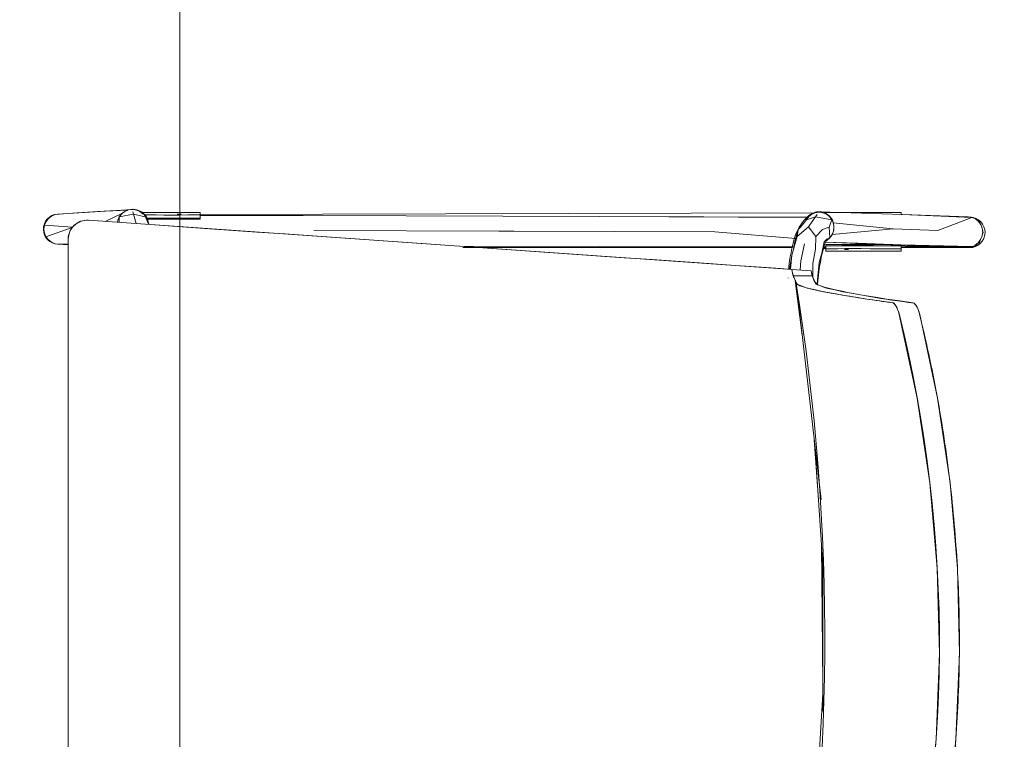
# Model space of a CAD drawing. Header units: millimetres. Extents: x -2932 to 42461, y -10716 to 17298.
# Tile 109 of 168: x 27297 to 27828, y 5032 to 5420. Entities that reach past the tile are written whole.
import ezdxf

# ---------------------------------------------------------------- set-up
doc = ezdxf.new("R2010")
doc.units = ezdxf.units.MM
doc.header["$MEASUREMENT"] = 0
doc.layers.add('Chair-1_Pen_No__62', color=7, linetype='Continuous', lineweight=20, true_color=0xaaaaaa)
doc.layers.add('SA_LAGI_Pen_No__102', color=7, linetype='Continuous', lineweight=13, true_color=0xcccccc)
doc.layers.add('I-FURN.IFC Model_Pen_No__2', color=8, linetype='Continuous', lineweight=15)

msp = doc.modelspace()

# ---------------------------------------------------------------- hatches: boundary and pattern name
at = {"layer": 'SA_LAGI_Pen_No__102', "linetype": 'Continuous', "lineweight": 13, "true_color": 0xcccccc}
h = msp.add_hatch(dxfattribs=at)
h.set_pattern_fill('Grid_60x60_0001', color=254, style=0, pattern_type=2)
h.set_pattern_definition([(180, (26182.7, 4248.7), (0, 600), []), (270, (26182.7, 4248.7), (600, 0), [])])
h.paths.add_polyline_path([(22070, 6010), (22070, 4476), (22670, 4478.5), (22670, 4360), (19588, 4360), (19575.5, 4360), (19575.5, 3460), (28330.46, 3460), (28330.46, 6010)])

# ---------------------------------------------------------------- linework, layer by layer
at = {"layer": 'Chair-1_Pen_No__62', "color": 253, "linetype": 'Continuous', "lineweight": 20, "true_color": 0xaaaaaa}
for p, q in [((27317.17, 5315.16), (27357.47, 5317.56)), ((27362.69, 5316.09), (27394.07, 5316.09)), ((27394.07, 5312.38), (27365.74, 5312.38)), ((27394.07, 5316.09), (27394.07, 5314.9)), ((27394.07, 5314.9), (27725.28, 5315.91)), ((27394.07, 5314.6), (27394.07, 5312.38)), ((27730.66, 5315.93), (27772.28, 5316.06)), ((27772.28, 5316.06), (27772.28, 5314.9)), ((27772.28, 5314.9), (27809.62, 5313.55)), ((27723.84, 5284.57), (27333.9, 5311.84)), ((27322.94, 5298.65), (27317.4, 5298.84)), ((27322.94, 5301.62), (27322.94, 5298.65)), ((27322.94, 4856.9), (27322.94, 5298.65)), ((27713.6, 5297.2), (27535.8, 5297.2)), ((27731.63, 5296.5), (27730.38, 5296.5)), ((27731.59, 5300.09), (27797.64, 5297.34)), ((27731.63, 5295.08), (27731.63, 5296.5)), ((27731.64, 5298.79), (27808.67, 5297.09)), ((27731.64, 5296.46), (27731.64, 5298.79)), ((27772.28, 5297.04), (27772.28, 5295.08)), ((27809.32, 5297.04), (27772.28, 5297.04)), ((27772.28, 5295.08), (27731.63, 5295.08))]:
    msp.add_line(p, q, dxfattribs=at)
for centre, radius, start, end in [((27357.83, 5309.24), 8.52, 2.2353, 169.7647), ((27357.96, 5309.3), 8.27, 55.1284, 93.4024), ((27317.69, 5307.01), 8.17, 93.654, 268), ((27741.57, 5293.67), 28.18, 135.1823, 172.8177), ((27728.78, 5306.37), 10.16, 110.1605, 135.1823), ((27727.99, 5309.13), 7.3, 68.5522, 111.7984), ((27727.58, 5308.08), 8.49, 330.9146, 81.0854), ((27809.32, 5305.3), 8.26, 270, 87.9259), ((27333.18, 5301.62), 10.24, 86, 180), ((27728.28, 5307.69), 7.68, 299.0854, 330.9146), ((27768.73, 5282.17), 57.13, 164.7475, 176.7361), ((27831.73, 5269.83), 104.79, 165.2596, 176.0418), ((27748.29, 5292.5), 18.35, 152.4942, 167.423), ((27712.99, 5281.2), 1.72, 192.1821, 199.1987), ((27726.49, 5286.25), 13.12, 184.1579, 202.0352), ((27735.16, 5285.11), 11.33, 182.7567, 225.2703), ((26534.63, 5086.08), 1196.49, 349.94365, 9.26511), ((27756.66, 5351.11), 79.69, 248.2975, 251.7018), ((27837.77, 5742.88), 479.33, 257.2071, 262.9936), ((27771.61, 5259.73), 10.68, 13.954, 43.883)]:
    msp.add_arc(centre, radius, start, end, dxfattribs=at)
for centre, major_axis, ratio, start_param, end_param in [((27769.35, 5260.36), (-1.79, 6.98), 0.284425, 4.795402, 6.157509), ((27053.68, 5082.78), (-5.15, -740.94), 0.997767, 1.322021, 1.82126)]:
    msp.add_ellipse(centre, major_axis=major_axis, ratio=ratio, start_param=start_param, end_param=end_param, dxfattribs=at)
for points, knots in [([(27714.32, 5281.33), (27714.47, 5280.99), (27714.62, 5280.66), (27714.77, 5280.32), (27714.85, 5280.15), (27714.92, 5279.98), (27715, 5279.81), (27715.08, 5279.65), (27715.17, 5279.48), (27715.23, 5279.31), (27715.29, 5279.14), (27715.33, 5278.97), (27715.36, 5278.8), (27715.38, 5278.63), (27715.39, 5278.46), (27715.42, 5278.29), (27715.45, 5278.12), (27715.5, 5277.94), (27715.62, 5277.77), (27715.73, 5277.6), (27715.91, 5277.43), (27716.17, 5277.26), (27716.43, 5277.09), (27716.76, 5276.93), (27717.14, 5276.76), (27717.52, 5276.59), (27717.95, 5276.42), (27718.42, 5276.25), (27719.35, 5275.91), (27720.44, 5275.57), (27721.64, 5275.24), (27722.25, 5275.07), (27722.88, 5274.91), (27723.55, 5274.75), (27724.22, 5274.58), (27724.93, 5274.42), (27725.67, 5274.26), (27726.41, 5274.09), (27727.18, 5273.93), (27727.97, 5273.77), (27728.76, 5273.6), (27729.58, 5273.44), (27730.42, 5273.28), (27731.26, 5273.11), (27732.13, 5272.94), (27733.03, 5272.78), (27733.94, 5272.61), (27734.88, 5272.45), (27735.83, 5272.28), (27737.74, 5271.95), (27739.71, 5271.61), (27741.67, 5271.28), (27743.62, 5270.95), (27745.55, 5270.62), (27747.56, 5270.28), (27749.56, 5269.95), (27751.63, 5269.62), (27753.8, 5269.29), (27755.96, 5268.97), (27758.23, 5268.64), (27760.57, 5268.31), (27762.91, 5267.99), (27765.32, 5267.66), (27767.82, 5267.34)], [0, 0, 0, 0, 1, 1, 1, 2, 2, 2, 3, 3, 3, 4, 4, 4, 5, 5, 5, 6, 6, 6, 7, 7, 7, 8, 8, 8, 9, 9, 9, 10, 10, 10, 11, 11, 11, 12, 12, 12, 13, 13, 13, 14, 14, 14, 15, 15, 15, 16, 16, 16, 17, 17, 17, 18, 18, 18, 19, 19, 19, 20, 20, 20, 21, 21, 21, 21]), ([(27781.97, 5262.3), (27785.71, 5247.19), (27788.98, 5232.02), (27791.75, 5216.8), (27794.53, 5201.58), (27796.83, 5186.31), (27798.64, 5170.95), (27800.45, 5155.59), (27801.79, 5140.15), (27802.64, 5124.67), (27803.06, 5116.93), (27803.36, 5109.17), (27803.55, 5101.43), (27803.73, 5093.69), (27803.79, 5085.96), (27803.73, 5078.23), (27803.66, 5070.49), (27803.48, 5062.76), (27803.17, 5055.02), (27802.86, 5047.29), (27802.44, 5039.54), (27801.89, 5031.81), (27800.79, 5016.34), (27799.2, 5000.92), (27797.14, 4985.59), (27795.08, 4970.27), (27792.54, 4955.04), (27789.51, 4939.86), (27786.49, 4924.69), (27782.98, 4909.57), (27779, 4894.53)], [0, 0, 0, 0, 1, 1, 1, 2, 2, 2, 3, 3, 3, 4, 4, 4, 5, 5, 5, 6, 6, 6, 7, 7, 7, 8, 8, 8, 9, 9, 9, 10, 10, 10, 10])]:
    msp.add_open_spline(points, degree=3, knots=knots, dxfattribs=at)
at = {"layer": 'I-FURN.IFC Model_Pen_No__2', "color": 8, "linetype": 'Continuous', "lineweight": 15}
for p, q in [((27355.42, 5317.45), (27357.52, 5317.73)), ((27355.42, 5317.45), (27357.52, 5317.73)), ((27357.52, 5317.73), (27359.63, 5317.45)), ((27357.52, 5317.73), (27359.63, 5317.45)), ((27310.97, 5311.14), (27312.27, 5312.82)), ((27310.97, 5311.14), (27312.27, 5312.82)), ((27312.27, 5312.82), (27313.95, 5314.11)), ((27312.27, 5312.82), (27313.95, 5314.11)), ((27313.95, 5314.11), (27315.91, 5314.92)), ((27313.95, 5314.11), (27315.91, 5314.92)), ((27315.91, 5314.92), (27318.01, 5315.19)), ((27315.91, 5314.92), (27318.01, 5315.19)), ((27318.01, 5315.19), (27327.82, 5315.78)), ((27318.01, 5315.19), (27327.82, 5315.78)), ((27339, 5316.47), (27327.82, 5315.78)), ((27339, 5316.47), (27327.82, 5315.78)), ((27339, 5316.47), (27355.53, 5317.46)), ((27339, 5316.47), (27355.53, 5317.46)), ((27355.05, 5317.3), (27339, 5316.47)), ((27355.05, 5317.3), (27339, 5316.47)), ((27342.87, 5311.21), (27352.22, 5315.7)), ((27342.87, 5311.21), (27352.22, 5315.7)), ((27349.63, 5311.69), (27350.45, 5313.65)), ((27349.63, 5311.69), (27350.45, 5313.65)), ((27350.43, 5310.68), (27350.45, 5313.65)), ((27350.43, 5310.68), (27350.45, 5313.65)), ((27350.45, 5313.65), (27351.76, 5315.34)), ((27350.45, 5313.65), (27351.76, 5315.34)), ((27350.45, 5313.65), (27358.19, 5315.17)), ((27350.45, 5313.65), (27358.19, 5315.17)), ((27351.76, 5315.34), (27353.45, 5316.63)), ((27351.76, 5315.34), (27353.45, 5316.63)), ((27353.45, 5316.63), (27355.42, 5317.45)), ((27353.45, 5316.63), (27355.42, 5317.45)), ((27358.19, 5315.17), (27357.86, 5316.45)), ((27358.19, 5315.17), (27357.86, 5316.45)), ((27358.86, 5312.62), (27358.19, 5315.17)), ((27364.48, 5313.67), (27358.19, 5315.17)), ((27358.86, 5312.62), (27358.19, 5315.17)), ((27364.48, 5313.67), (27358.19, 5315.17)), ((27359.53, 5310.04), (27358.86, 5312.62)), ((27359.53, 5310.04), (27358.86, 5312.62)), ((27359.63, 5317.45), (27361.58, 5316.63)), ((27359.63, 5317.45), (27361.58, 5316.63)), ((27360.13, 5317.33), (27359.82, 5317.37)), ((27360.13, 5317.33), (27359.82, 5317.37)), ((27362.08, 5316.5), (27360.13, 5317.33)), ((27362.08, 5316.5), (27360.13, 5317.33)), ((27361.58, 5316.63), (27363.26, 5315.34)), ((27361.58, 5316.63), (27363.26, 5315.34)), ((27363.75, 5315.2), (27362.08, 5316.5)), ((27363.75, 5315.2), (27362.08, 5316.5)), ((27362.72, 5316), (27365.76, 5316)), ((27362.72, 5316), (27365.76, 5316)), ((27363.26, 5315.34), (27363.4, 5315.16)), ((27363.26, 5315.34), (27363.4, 5315.16)), ((27365.04, 5313.5), (27363.75, 5315.2)), ((27365.04, 5313.5), (27363.75, 5315.2)), ((27364.12, 5314.71), (27364.22, 5314.71)), ((27364.12, 5314.71), (27364.22, 5314.71)), ((27370.3, 5314.72), (27364.22, 5314.71)), ((27370.3, 5314.72), (27364.22, 5314.71)), ((27364.56, 5313.62), (27366.25, 5309.66)), ((27364.56, 5313.62), (27366.25, 5309.66)), ((27365.84, 5311.53), (27365.04, 5313.5)), ((27365.84, 5311.53), (27365.04, 5313.5)), ((27365.23, 5313.02), (27368.67, 5313.02)), ((27365.23, 5313.02), (27368.67, 5313.02)), ((27365.49, 5312.38), (27371.21, 5312.4)), ((27365.49, 5312.38), (27371.21, 5312.4)), ((27365.76, 5316), (27394.07, 5316)), ((27365.76, 5316), (27394.07, 5316)), ((27368.67, 5313.02), (27373.75, 5313.02)), ((27368.67, 5313.02), (27373.75, 5313.02)), ((27370.3, 5314.72), (27374.6, 5314.66)), ((27370.3, 5314.72), (27374.6, 5314.66)), ((27371.21, 5312.4), (27377.43, 5312.43)), ((27371.21, 5312.4), (27377.43, 5312.43)), ((27373.75, 5313.02), (27378.83, 5313.02)), ((27373.75, 5313.02), (27378.83, 5313.02)), ((27374.6, 5314.66), (27378.87, 5314.65)), ((27374.6, 5314.66), (27378.87, 5314.65)), ((27374.93, 5312.42), (27377.43, 5312.42)), ((27374.93, 5312.42), (27377.43, 5312.42)), ((27387.14, 5312.43), (27377.43, 5312.43)), ((27387.14, 5312.43), (27377.43, 5312.43)), ((27378.83, 5313.02), (27383.91, 5313.02)), ((27378.83, 5313.02), (27383.91, 5313.02)), ((27383.32, 5314.66), (27378.87, 5314.65)), ((27383.32, 5314.66), (27378.87, 5314.65)), ((27381.74, 5315.05), (27383.91, 5315.05)), ((27381.74, 5315.05), (27383.91, 5315.05)), ((27383.32, 5314.66), (27387.56, 5314.69)), ((27383.32, 5314.66), (27387.56, 5314.69)), ((27383.91, 5313.02), (27390.37, 5313.02)), ((27383.91, 5313.02), (27390.37, 5313.02)), ((27394.07, 5312.39), (27387.14, 5312.43)), ((27394.07, 5312.39), (27387.14, 5312.43)), ((27387.14, 5312.42), (27388.9, 5312.42)), ((27387.14, 5312.42), (27388.9, 5312.42)), ((27394.07, 5314.69), (27387.56, 5314.69)), ((27394.07, 5314.69), (27387.56, 5314.69)), ((27390.37, 5313.02), (27394.07, 5313.02)), ((27390.37, 5313.02), (27394.07, 5313.02)), ((27394.07, 5315.94), (27394.07, 5316)), ((27394.07, 5315.94), (27394.07, 5316)), ((27394.07, 5315.05), (27394.07, 5315.94)), ((27394.07, 5315.05), (27394.07, 5315.94)), ((27394.07, 5314.69), (27394.07, 5315.05)), ((27394.07, 5314.69), (27394.07, 5315.05)), ((27394.07, 5314.16), (27394.07, 5314.69)), ((27394.07, 5314.16), (27394.07, 5314.69)), ((27505.33, 5314.25), (27394.07, 5314.61)), ((27505.33, 5314.25), (27394.07, 5314.61)), ((27505.33, 5314.25), (27394.07, 5314.42)), ((27505.33, 5314.25), (27394.07, 5314.42)), ((27394.07, 5313.02), (27394.07, 5314.16)), ((27394.07, 5313.02), (27394.07, 5314.16)), ((27394.07, 5312.39), (27394.07, 5313.02)), ((27394.07, 5312.39), (27394.07, 5313.02)), ((27609.58, 5313.91), (27505.33, 5314.25)), ((27609.58, 5313.91), (27505.33, 5314.25)), ((27722.09, 5313.55), (27609.58, 5313.91)), ((27609.58, 5313.91), (27721.95, 5313.37)), ((27722.09, 5313.55), (27609.58, 5313.91)), ((27609.58, 5313.91), (27721.95, 5313.37)), ((27721.19, 5312.35), (27720.97, 5311.8)), ((27721.19, 5312.35), (27720.97, 5311.8)), ((27722.45, 5314.04), (27721.19, 5312.35)), ((27722.45, 5314.04), (27721.19, 5312.35)), ((27721.22, 5312.11), (27722.45, 5313.8)), ((27721.22, 5312.11), (27722.45, 5313.8)), ((27721.22, 5312.11), (27726.15, 5313.63)), ((27721.22, 5312.11), (27726.15, 5313.63)), ((27724.1, 5315.33), (27722.45, 5314.04)), ((27724.1, 5315.33), (27722.45, 5314.04)), ((27722.45, 5313.8), (27724.07, 5315.1)), ((27722.45, 5313.8), (27724.07, 5315.1)), ((27724.07, 5315.1), (27725.96, 5315.91)), ((27724.07, 5315.1), (27725.96, 5315.91)), ((27726.01, 5316.15), (27724.1, 5315.33)), ((27726.01, 5316.15), (27724.1, 5315.33)), ((27724.3, 5311.08), (27726.15, 5313.63)), ((27724.3, 5311.08), (27726.15, 5313.63)), ((27725.96, 5315.91), (27728.01, 5316.19)), ((27725.96, 5315.91), (27728.01, 5316.19)), ((27728.07, 5316.42), (27726.01, 5316.15)), ((27728.07, 5316.42), (27726.01, 5316.15)), ((27726.15, 5313.63), (27727.08, 5314.91)), ((27726.15, 5313.63), (27727.08, 5314.91)), ((27726.15, 5313.63), (27734.94, 5312.11)), ((27726.15, 5313.63), (27734.94, 5312.11)), ((27728.01, 5316.19), (27730.06, 5315.91)), ((27728.01, 5316.19), (27730.06, 5315.91)), ((27730.12, 5316.14), (27728.07, 5316.42)), ((27728.07, 5316.42), (27751.12, 5315.59)), ((27730.12, 5316.14), (27728.07, 5316.42)), ((27728.07, 5316.42), (27751.12, 5315.59)), ((27730.06, 5315.91), (27731.99, 5315.1)), ((27730.06, 5315.91), (27731.99, 5315.1)), ((27732.03, 5315.32), (27730.12, 5316.14)), ((27732.03, 5315.32), (27730.12, 5316.14)), ((27731.99, 5315.1), (27733.65, 5313.8)), ((27731.99, 5315.1), (27733.65, 5313.8)), ((27733.66, 5314.02), (27732.03, 5315.32)), ((27733.66, 5314.02), (27732.03, 5315.32)), ((27733.65, 5313.8), (27734.94, 5312.11)), ((27733.65, 5313.8), (27734.94, 5312.11)), ((27734.92, 5312.33), (27733.66, 5314.02)), ((27734.92, 5312.33), (27733.66, 5314.02)), ((27735.7, 5310.36), (27734.92, 5312.33)), ((27735.7, 5310.36), (27734.92, 5312.33)), ((27739.62, 5316), (27743.96, 5316)), ((27739.62, 5316), (27743.96, 5316)), ((27743.96, 5316), (27772.28, 5316)), ((27743.96, 5316), (27772.28, 5316)), ((27773, 5314.85), (27751.12, 5315.59)), ((27773, 5314.85), (27751.12, 5315.59)), ((27772.28, 5316), (27772.28, 5315.94)), ((27772.28, 5316), (27772.28, 5315.94)), ((27772.28, 5315.94), (27772.28, 5315.05)), ((27772.28, 5315.94), (27772.28, 5315.05)), ((27772.28, 5315.05), (27772.28, 5314.88)), ((27772.28, 5315.05), (27772.28, 5314.88)), ((27810.45, 5313.36), (27773, 5314.85)), ((27773, 5314.85), (27808.4, 5313.64)), ((27810.45, 5313.36), (27773, 5314.85)), ((27773, 5314.85), (27808.4, 5313.64)), ((27792.15, 5306.3), (27810.45, 5313.36)), ((27792.15, 5306.3), (27810.45, 5313.36)), ((27810.45, 5313.36), (27808.4, 5313.64)), ((27810.45, 5313.36), (27808.4, 5313.64)), ((27809.79, 5313.5), (27809.62, 5313.47)), ((27809.79, 5313.5), (27809.62, 5313.47)), ((27810.07, 5313.41), (27809.79, 5313.5)), ((27810.07, 5313.41), (27809.79, 5313.5)), ((27814.29, 5312.01), (27810.45, 5313.36)), ((27814.29, 5312.01), (27810.45, 5313.36)), ((27813.99, 5311.24), (27812.36, 5312.54)), ((27812.36, 5312.54), (27814.29, 5312.01)), ((27813.99, 5311.24), (27812.36, 5312.54)), ((27812.36, 5312.54), (27814.29, 5312.01)), ((27309.87, 5307.06), (27310.16, 5309.17)), ((27309.87, 5307.06), (27310.16, 5309.17)), ((27310.14, 5304.94), (27309.87, 5307.06)), ((27310.14, 5304.94), (27309.87, 5307.06)), ((27310.16, 5309.17), (27310.97, 5311.14)), ((27310.16, 5309.17), (27310.97, 5311.14)), ((27325.24, 5308.03), (27310.16, 5309.17)), ((27325.24, 5308.03), (27310.16, 5309.17)), ((27310.95, 5302.97), (27325.11, 5307.85)), ((27310.95, 5302.97), (27325.11, 5307.85)), ((27325.4, 5308.27), (27324.06, 5306.27)), ((27325.4, 5308.27), (27324.06, 5306.27)), ((27327.16, 5309.9), (27325.4, 5308.27)), ((27327.16, 5309.9), (27325.4, 5308.27)), ((27329.24, 5311.07), (27327.16, 5309.9)), ((27329.24, 5311.07), (27327.16, 5309.9)), ((27331.52, 5311.73), (27329.24, 5311.07)), ((27331.52, 5311.73), (27329.24, 5311.07)), ((27333.9, 5311.84), (27331.52, 5311.73)), ((27333.9, 5311.84), (27331.52, 5311.73)), ((27364.72, 5309.68), (27333.9, 5311.84)), ((27364.72, 5309.68), (27333.9, 5311.84)), ((27349.5, 5310.75), (27349.63, 5311.69)), ((27349.5, 5310.75), (27349.63, 5311.69)), ((27379.35, 5308.66), (27364.72, 5309.68)), ((27379.35, 5308.66), (27364.72, 5309.68)), ((27366.01, 5310.22), (27365.84, 5311.53)), ((27366.01, 5310.22), (27365.84, 5311.53)), ((27366.25, 5309.66), (27366.22, 5309.58)), ((27366.25, 5309.66), (27366.22, 5309.58)), ((27366.25, 5309.57), (27366.25, 5309.66)), ((27366.25, 5309.57), (27366.25, 5309.66)), ((27393.97, 5307.64), (27379.35, 5308.66)), ((27393.97, 5307.64), (27379.35, 5308.66)), ((27409.34, 5306.56), (27393.97, 5307.64)), ((27409.34, 5306.56), (27393.97, 5307.64)), ((27716.29, 5303.13), (27722.26, 5308.27)), ((27716.29, 5303.13), (27722.26, 5308.27)), ((27718.05, 5308.12), (27716.8, 5306.82)), ((27718.05, 5308.12), (27716.8, 5306.82)), ((27718.05, 5308.12), (27721.22, 5312.11)), ((27718.05, 5308.12), (27721.22, 5312.11)), ((27722.26, 5308.27), (27724.3, 5311.08)), ((27722.26, 5308.27), (27724.3, 5311.08)), ((27726.36, 5303.13), (27722.26, 5308.27)), ((27726.36, 5303.13), (27722.26, 5308.27)), ((27733.47, 5308.12), (27729.9, 5306.82)), ((27733.47, 5308.12), (27729.9, 5306.82)), ((27734.94, 5312.11), (27733.47, 5308.12)), ((27734.94, 5312.11), (27733.47, 5308.12)), ((27733.85, 5302.28), (27733.47, 5308.12)), ((27733.85, 5302.28), (27733.47, 5308.12)), ((27734.94, 5312.11), (27735.4, 5311.02)), ((27734.94, 5312.11), (27735.4, 5311.02)), ((27735.17, 5304.19), (27768.01, 5307.14)), ((27735.17, 5304.19), (27768.01, 5307.14)), ((27735.72, 5310.21), (27735.7, 5310.36)), ((27768.01, 5307.14), (27735.7, 5310.36)), ((27735.72, 5310.21), (27735.7, 5310.36)), ((27768.01, 5307.14), (27735.7, 5310.36)), ((27735.73, 5310.22), (27735.77, 5310.15)), ((27735.73, 5310.22), (27735.77, 5310.15)), ((27735.77, 5310.15), (27736.07, 5308.04)), ((27735.77, 5310.15), (27736.07, 5308.04)), ((27736.07, 5308.04), (27735.84, 5305.93)), ((27736.07, 5308.04), (27735.84, 5305.93)), ((27768.01, 5307.14), (27792.15, 5306.3)), ((27768.01, 5307.14), (27792.15, 5306.3)), ((27815.25, 5309.55), (27813.99, 5311.24)), ((27815.25, 5309.55), (27813.99, 5311.24)), ((27815.08, 5309.77), (27814.29, 5312.01)), ((27815.08, 5309.77), (27814.29, 5312.01)), ((27816.03, 5307.58), (27815.25, 5309.55)), ((27816.03, 5307.58), (27815.25, 5309.55)), ((27816.37, 5305.43), (27816.03, 5307.58)), ((27816.37, 5305.43), (27816.03, 5307.58)), ((27310.95, 5302.97), (27310.14, 5304.94)), ((27310.95, 5302.97), (27310.14, 5304.94)), ((27312.23, 5301.27), (27310.95, 5302.97)), ((27312.23, 5301.27), (27310.95, 5302.97)), ((27323.22, 5304.01), (27322.94, 5301.62)), ((27323.22, 5304.01), (27322.94, 5301.62)), ((27324.06, 5306.27), (27323.22, 5304.01)), ((27324.06, 5306.27), (27323.22, 5304.01)), ((27424.7, 5305.49), (27409.34, 5306.56)), ((27424.7, 5305.49), (27409.34, 5306.56)), ((27439.79, 5304.43), (27424.7, 5305.49)), ((27439.79, 5304.43), (27424.7, 5305.49)), ((27454.89, 5303.38), (27439.79, 5304.43)), ((27454.89, 5303.38), (27439.79, 5304.43)), ((27485.36, 5301.25), (27454.89, 5303.38)), ((27485.36, 5301.25), (27454.89, 5303.38)), ((27455.4, 5306.31), (27555.2, 5305.99)), ((27455.4, 5306.31), (27555.2, 5305.99)), ((27555.2, 5305.99), (27563.59, 5305.96)), ((27555.2, 5305.99), (27563.59, 5305.96)), ((27563.59, 5305.96), (27671.78, 5305.61)), ((27563.59, 5305.96), (27671.78, 5305.61)), ((27715.49, 5301.99), (27671.78, 5305.61)), ((27715.49, 5301.99), (27671.78, 5305.61)), ((27716.29, 5303.13), (27713.32, 5293.05)), ((27716.29, 5303.13), (27713.32, 5293.05)), ((27714.99, 5300.14), (27716.8, 5306.82)), ((27714.99, 5300.14), (27716.8, 5306.82)), ((27716.8, 5306.82), (27716.29, 5303.13)), ((27716.8, 5306.82), (27716.29, 5303.13)), ((27726.09, 5296.23), (27726.36, 5303.13)), ((27726.09, 5296.23), (27726.36, 5303.13)), ((27729.9, 5306.82), (27726.36, 5303.13)), ((27729.9, 5306.82), (27726.36, 5303.13)), ((27733.85, 5302.28), (27732.23, 5300.99)), ((27733.85, 5302.28), (27732.23, 5300.99)), ((27733.85, 5302.28), (27732.28, 5301.58)), ((27733.85, 5302.28), (27732.28, 5301.58)), ((27735.08, 5303.97), (27733.85, 5302.28)), ((27735.08, 5303.97), (27733.85, 5302.28)), ((27735.84, 5305.93), (27735.08, 5303.97)), ((27735.84, 5305.93), (27735.08, 5303.97)), ((27815.22, 5301.38), (27816.02, 5303.35)), ((27815.22, 5301.38), (27816.02, 5303.35)), ((27816.37, 5305.43), (27816.02, 5303.35)), ((27816.37, 5305.43), (27816.02, 5303.35)), ((27816.66, 5305.3), (27816.08, 5303.75)), ((27816.66, 5305.3), (27816.08, 5303.75)), ((27816.66, 5305.3), (27816.17, 5306.68)), ((27816.66, 5305.3), (27816.17, 5306.68)), ((27816.44, 5305.4), (27816.27, 5304.84)), ((27816.44, 5305.4), (27816.27, 5304.84)), ((27816.29, 5305.9), (27816.44, 5305.4)), ((27816.29, 5305.9), (27816.44, 5305.4)), ((27816.37, 5305.43), (27816.44, 5305.4)), ((27816.37, 5305.43), (27816.44, 5305.4)), ((27816.44, 5305.4), (27816.66, 5305.3)), ((27816.44, 5305.4), (27816.66, 5305.3)), ((27313.9, 5299.97), (27312.23, 5301.27)), ((27313.9, 5299.97), (27312.23, 5301.27)), ((27313.1, 5300.6), (27313.17, 5300.4)), ((27313.1, 5300.6), (27313.17, 5300.4)), ((27313.17, 5300.4), (27313.9, 5299.97)), ((27313.17, 5300.4), (27313.9, 5299.97)), ((27315.86, 5299.14), (27313.9, 5299.97)), ((27315.86, 5299.14), (27313.9, 5299.97)), ((27317.95, 5298.86), (27315.86, 5299.14)), ((27317.95, 5298.86), (27315.86, 5299.14)), ((27322.94, 5299.16), (27317.95, 5298.86)), ((27322.94, 5299.16), (27317.95, 5298.86)), ((27322.94, 5301.62), (27322.94, 5227.54)), ((27322.94, 5301.62), (27322.94, 5227.54)), ((27500.77, 5300.17), (27485.36, 5301.25)), ((27500.77, 5300.17), (27485.36, 5301.25)), ((27516.19, 5299.09), (27500.77, 5300.17)), ((27516.19, 5299.09), (27500.77, 5300.17)), ((27546.6, 5296.96), (27516.19, 5299.09)), ((27546.6, 5296.96), (27516.19, 5299.09)), ((27609.52, 5297.59), (27534.24, 5297.83)), ((27609.52, 5297.59), (27534.24, 5297.83)), ((27576.95, 5294.84), (27546.6, 5296.96)), ((27576.95, 5294.84), (27546.6, 5296.96)), ((27609.52, 5297.59), (27714.45, 5297.24)), ((27714.48, 5297.44), (27609.52, 5297.59)), ((27609.52, 5297.59), (27714.45, 5297.24)), ((27714.48, 5297.44), (27609.52, 5297.59)), ((27714.99, 5300.14), (27714.25, 5296.21)), ((27714.99, 5300.14), (27714.25, 5296.21)), ((27718.13, 5289.93), (27720.19, 5299.1)), ((27718.13, 5289.93), (27720.19, 5299.1)), ((27730.84, 5300.14), (27729.48, 5294.02)), ((27730.84, 5300.14), (27729.48, 5294.02)), ((27730.18, 5297.19), (27731.64, 5297.19)), ((27730.18, 5297.19), (27731.64, 5297.19)), ((27731.64, 5297.41), (27730.23, 5297.41)), ((27731.64, 5297.41), (27730.23, 5297.41)), ((27749.04, 5299.39), (27730.8, 5299.99)), ((27749.04, 5299.39), (27730.8, 5299.99)), ((27732.28, 5301.58), (27730.84, 5300.14)), ((27732.28, 5301.58), (27730.84, 5300.14)), ((27732.23, 5300.99), (27731.27, 5300.58)), ((27732.23, 5300.99), (27731.27, 5300.58)), ((27731.64, 5298.69), (27731.64, 5298.79)), ((27731.64, 5298.79), (27739.07, 5298.79)), ((27731.64, 5298.69), (27731.64, 5298.79)), ((27731.64, 5298.79), (27739.07, 5298.79)), ((27736.86, 5298.7), (27731.64, 5298.69)), ((27736.86, 5298.7), (27731.64, 5298.69)), ((27731.64, 5298.1), (27731.64, 5298.69)), ((27731.64, 5298.1), (27731.64, 5298.69)), ((27731.64, 5296.99), (27731.64, 5298.1)), ((27731.64, 5298.1), (27735.35, 5298.1)), ((27731.64, 5296.99), (27731.64, 5298.1)), ((27731.64, 5298.1), (27735.35, 5298.1)), ((27731.64, 5296.48), (27731.64, 5296.99)), ((27731.64, 5296.48), (27731.64, 5296.99)), ((27731.64, 5296.13), (27731.64, 5296.48)), ((27731.64, 5296.48), (27738.02, 5296.48)), ((27731.64, 5296.13), (27731.64, 5296.48)), ((27731.64, 5296.48), (27738.02, 5296.48)), ((27735.35, 5298.1), (27741.8, 5298.1)), ((27735.35, 5298.1), (27741.8, 5298.1)), ((27743.46, 5298.72), (27736.86, 5298.7)), ((27743.46, 5298.72), (27736.86, 5298.7)), ((27742.03, 5296.51), (27738.02, 5296.48)), ((27742.03, 5296.51), (27738.02, 5296.48)), ((27739.07, 5298.79), (27746.5, 5298.79)), ((27739.07, 5298.79), (27746.5, 5298.79)), ((27741.8, 5298.1), (27746.88, 5298.1)), ((27741.8, 5298.1), (27746.88, 5298.1)), ((27742.03, 5296.51), (27746.53, 5296.52)), ((27742.03, 5296.51), (27746.53, 5296.52)), ((27743.46, 5298.72), (27748.9, 5298.67)), ((27743.46, 5298.72), (27748.9, 5298.67)), ((27754.16, 5298.79), (27745.46, 5299.51)), ((27754.16, 5298.79), (27745.46, 5299.51)), ((27746.5, 5298.79), (27752.94, 5298.79)), ((27746.5, 5298.79), (27752.94, 5298.79)), ((27750.67, 5296.5), (27746.53, 5296.52)), ((27750.67, 5296.5), (27746.53, 5296.52)), ((27746.88, 5298.1), (27751.96, 5298.1)), ((27746.88, 5298.1), (27751.96, 5298.1)), ((27748.9, 5298.67), (27754.5, 5298.67)), ((27748.9, 5298.67), (27754.5, 5298.67)), ((27749.04, 5299.39), (27772.13, 5298.56)), ((27749.04, 5299.39), (27772.13, 5298.56)), ((27755.6, 5296.48), (27750.67, 5296.5)), ((27755.6, 5296.48), (27750.67, 5296.5)), ((27751.96, 5298.1), (27757.04, 5298.1)), ((27751.96, 5298.1), (27757.04, 5298.1)), ((27752.94, 5298.79), (27759.39, 5298.79)), ((27752.94, 5298.79), (27759.39, 5298.79)), ((27754.5, 5298.67), (27762.12, 5298.72)), ((27754.5, 5298.67), (27762.12, 5298.72)), ((27759.58, 5296.44), (27755.6, 5296.48)), ((27759.58, 5296.44), (27755.6, 5296.48)), ((27757.04, 5298.1), (27762.12, 5298.1)), ((27757.04, 5298.1), (27762.12, 5298.1)), ((27759.39, 5298.79), (27764.84, 5298.79)), ((27759.39, 5298.79), (27764.84, 5298.79)), ((27759.58, 5296.44), (27766.13, 5296.48)), ((27759.58, 5296.44), (27766.13, 5296.48)), ((27767.2, 5298.72), (27762.12, 5298.72)), ((27767.2, 5298.72), (27762.12, 5298.72)), ((27762.12, 5298.1), (27768.56, 5298.1)), ((27762.12, 5298.1), (27768.56, 5298.1)), ((27764.84, 5298.79), (27765.71, 5298.79)), ((27764.84, 5298.79), (27765.71, 5298.79)), ((27772.28, 5296.48), (27766.13, 5296.48)), ((27772.28, 5296.48), (27766.13, 5296.48)), ((27767.2, 5298.72), (27767.83, 5298.71)), ((27767.2, 5298.72), (27767.83, 5298.71)), ((27768.56, 5298.1), (27772.28, 5298.1)), ((27768.56, 5298.1), (27772.28, 5298.1)), ((27808.34, 5297.31), (27772.13, 5298.56)), ((27772.13, 5298.56), (27810.4, 5297.58)), ((27808.34, 5297.31), (27772.13, 5298.56)), ((27772.13, 5298.56), (27810.4, 5297.58)), ((27772.28, 5298.55), (27772.28, 5298.1)), ((27772.28, 5298.55), (27772.28, 5298.1)), ((27772.28, 5298.1), (27772.28, 5296.99)), ((27772.28, 5298.1), (27772.28, 5296.99)), ((27779.76, 5297.26), (27772.28, 5297.34)), ((27779.76, 5297.26), (27772.28, 5297.34)), ((27773.31, 5297.33), (27772.28, 5297.17)), ((27773.31, 5297.33), (27772.28, 5297.17)), ((27772.28, 5296.99), (27772.28, 5296.48)), ((27772.28, 5296.99), (27772.28, 5296.48)), ((27772.28, 5296.48), (27772.28, 5296.13)), ((27772.28, 5296.48), (27772.28, 5296.13)), ((27778.26, 5298.35), (27779.76, 5297.26)), ((27778.26, 5298.35), (27779.76, 5297.26)), ((27785.39, 5297.82), (27779.76, 5297.26)), ((27785.39, 5297.82), (27779.76, 5297.26)), ((27785.39, 5297.82), (27786.64, 5298.06)), ((27785.39, 5297.82), (27786.64, 5298.06)), ((27793.71, 5297.09), (27785.39, 5297.82)), ((27793.71, 5297.09), (27785.39, 5297.82)), ((27793.71, 5297.09), (27798.63, 5297.06)), ((27793.71, 5297.09), (27798.63, 5297.06)), ((27798.63, 5297.06), (27799.1, 5297.63)), ((27798.63, 5297.06), (27799.1, 5297.63)), ((27800.67, 5297.57), (27798.63, 5297.06)), ((27800.67, 5297.57), (27798.63, 5297.06)), ((27808.34, 5297.31), (27810.4, 5297.58)), ((27808.34, 5297.31), (27810.4, 5297.58)), ((27808.95, 5297.39), (27809.74, 5297.21)), ((27808.95, 5297.39), (27809.74, 5297.21)), ((27814.25, 5298.76), (27809.74, 5297.21)), ((27814.25, 5298.76), (27809.74, 5297.21)), ((27814.25, 5298.76), (27810.4, 5297.58)), ((27814.25, 5298.76), (27810.4, 5297.58)), ((27812.31, 5298.4), (27813.96, 5299.69)), ((27812.31, 5298.4), (27813.96, 5299.69)), ((27812.31, 5298.4), (27814.25, 5298.76)), ((27812.31, 5298.4), (27814.25, 5298.76)), ((27813.96, 5299.69), (27815.22, 5301.38)), ((27813.96, 5299.69), (27815.22, 5301.38)), ((27815.21, 5301.36), (27814.25, 5298.76)), ((27815.21, 5301.36), (27814.25, 5298.76)), ((27607.59, 5292.7), (27576.95, 5294.84)), ((27607.59, 5292.7), (27576.95, 5294.84)), ((27622.82, 5291.63), (27607.59, 5292.7)), ((27622.82, 5291.63), (27607.59, 5292.7)), ((27638.05, 5290.57), (27622.82, 5291.63)), ((27638.05, 5290.57), (27622.82, 5291.63)), ((27712.11, 5285.39), (27713.32, 5293.05)), ((27712.11, 5285.39), (27713.32, 5293.05)), ((27713.32, 5293.05), (27712.68, 5285.35)), ((27713.32, 5293.05), (27712.68, 5285.35)), ((27726.09, 5296.23), (27724.59, 5288.46)), ((27726.09, 5296.23), (27724.59, 5288.46)), ((27729.48, 5294.02), (27728.15, 5289.05)), ((27729.48, 5294.02), (27728.15, 5289.05)), ((27731.64, 5295.22), (27731.64, 5296.13)), ((27731.64, 5295.22), (27731.64, 5296.13)), ((27731.64, 5295.16), (27731.64, 5295.22)), ((27731.64, 5295.16), (27731.64, 5295.22)), ((27731.64, 5295.16), (27759.95, 5295.16)), ((27731.64, 5295.16), (27759.95, 5295.16)), ((27743.96, 5296.13), (27741.8, 5296.13)), ((27743.96, 5296.13), (27741.8, 5296.13)), ((27759.95, 5295.16), (27772.28, 5295.16)), ((27759.95, 5295.16), (27772.28, 5295.16)), ((27772.28, 5296.13), (27772.28, 5295.22)), ((27772.28, 5296.13), (27772.28, 5295.22)), ((27772.28, 5295.22), (27772.28, 5295.16)), ((27772.28, 5295.22), (27772.28, 5295.16)), ((27653.33, 5289.5), (27638.05, 5290.57)), ((27653.33, 5289.5), (27638.05, 5290.57)), ((27668.61, 5288.43), (27653.33, 5289.5)), ((27668.61, 5288.43), (27653.33, 5289.5)), ((27682.78, 5287.44), (27668.61, 5288.43)), ((27682.78, 5287.44), (27668.61, 5288.43)), ((27696.95, 5286.45), (27682.78, 5287.44)), ((27696.95, 5286.45), (27682.78, 5287.44)), ((27702.13, 5286.09), (27696.95, 5286.45)), ((27702.13, 5286.09), (27696.95, 5286.45)), ((27707.31, 5285.72), (27702.13, 5286.09)), ((27707.31, 5285.72), (27702.13, 5286.09)), ((27713.4, 5285.3), (27707.31, 5285.72)), ((27713.4, 5285.3), (27707.31, 5285.72)), ((27717.82, 5284.99), (27718.13, 5289.93)), ((27717.82, 5284.99), (27718.13, 5289.93)), ((27724.71, 5281.04), (27724.59, 5288.46)), ((27724.71, 5281.04), (27724.59, 5288.46)), ((27727.37, 5281.76), (27728.15, 5289.05)), ((27727.37, 5281.76), (27728.15, 5289.05)), ((27713.56, 5284.16), (27713.4, 5285.3)), ((27723.84, 5284.57), (27713.4, 5285.3)), ((27713.56, 5284.16), (27713.4, 5285.3)), ((27723.84, 5284.57), (27713.4, 5285.3)), ((27713.72, 5283.01), (27713.56, 5284.16)), ((27713.72, 5283.01), (27713.56, 5284.16)), ((27714, 5281.84), (27713.72, 5283.01)), ((27714, 5281.84), (27713.72, 5283.01)), ((27714.32, 5281.33), (27714, 5281.84)), ((27724.32, 5281.84), (27714, 5281.84)), ((27714.32, 5281.33), (27714, 5281.84)), ((27724.32, 5281.84), (27714, 5281.84)), ((27714.55, 5280.82), (27714.32, 5281.33)), ((27714.55, 5280.82), (27714.32, 5281.33)), ((27714.78, 5280.32), (27714.55, 5280.82)), ((27714.78, 5280.32), (27714.55, 5280.82)), ((27723.84, 5284.57), (27723.95, 5283.79)), ((27723.84, 5284.57), (27723.95, 5283.79)), ((27723.95, 5283.79), (27724.06, 5283.01)), ((27723.95, 5283.79), (27724.06, 5283.01)), ((27724.06, 5283.01), (27724.32, 5281.84)), ((27724.06, 5283.01), (27724.32, 5281.84)), ((27724.32, 5281.84), (27724.6, 5281.33)), ((27724.32, 5281.84), (27724.6, 5281.33)), ((27724.6, 5281.33), (27724.8, 5280.82)), ((27724.6, 5281.33), (27724.8, 5280.82)), ((27724.8, 5280.82), (27725, 5280.31)), ((27724.8, 5280.82), (27725, 5280.31)), ((27727.1, 5277.02), (27727.37, 5281.76)), ((27727.1, 5277.02), (27727.37, 5281.76)), ((27715, 5279.81), (27714.78, 5280.32)), ((27715, 5279.81), (27714.78, 5280.32)), ((27715.23, 5279.31), (27715, 5279.81)), ((27715.23, 5279.31), (27715, 5279.81)), ((27715.7, 5278.29), (27715.23, 5279.31)), ((27715.23, 5279.31), (27719, 5249.69)), ((27715.7, 5278.29), (27715.23, 5279.31)), ((27715.23, 5279.31), (27719, 5249.69)), ((27715.7, 5278.29), (27729.23, 5161.1)), ((27716.17, 5277.27), (27715.7, 5278.29)), ((27715.7, 5278.29), (27729.23, 5161.1)), ((27716.17, 5277.27), (27715.7, 5278.29)), ((27718.91, 5276.25), (27716.17, 5277.27)), ((27718.91, 5276.25), (27716.17, 5277.27)), ((27721.64, 5275.24), (27718.91, 5276.25)), ((27721.64, 5275.24), (27718.91, 5276.25)), ((27726.03, 5274.26), (27721.64, 5275.24)), ((27726.03, 5274.26), (27721.64, 5275.24)), ((27725, 5280.31), (27725.2, 5279.81)), ((27725, 5280.31), (27725.2, 5279.81)), ((27725.2, 5279.81), (27725.4, 5279.3)), ((27725.2, 5279.81), (27725.4, 5279.3)), ((27725.4, 5279.3), (27725.91, 5278.28)), ((27725.4, 5279.3), (27725.91, 5278.28)), ((27725.91, 5278.28), (27726.42, 5277.26)), ((27725.91, 5278.28), (27726.42, 5277.26)), ((27726.42, 5277.26), (27729.23, 5276.25)), ((27726.42, 5277.26), (27729.23, 5276.25)), ((27729.23, 5276.25), (27732.03, 5275.24)), ((27729.23, 5276.25), (27732.03, 5275.24)), ((27732.03, 5275.24), (27736.49, 5274.26)), ((27732.03, 5275.24), (27736.49, 5274.26)), ((27730.41, 5273.28), (27726.03, 5274.26)), ((27730.41, 5273.28), (27726.03, 5274.26)), ((27736.03, 5272.28), (27730.41, 5273.28)), ((27736.03, 5272.28), (27730.41, 5273.28)), ((27741.65, 5271.28), (27736.03, 5272.28)), ((27741.65, 5271.28), (27736.03, 5272.28)), ((27736.49, 5274.26), (27740.95, 5273.28)), ((27736.49, 5274.26), (27740.95, 5273.28)), ((27740.95, 5273.28), (27746.65, 5272.28)), ((27740.95, 5273.28), (27746.65, 5272.28)), ((27747.72, 5270.29), (27741.65, 5271.28)), ((27747.72, 5270.29), (27741.65, 5271.28)), ((27746.65, 5272.28), (27752.35, 5271.28)), ((27746.65, 5272.28), (27752.35, 5271.28)), ((27753.78, 5269.3), (27747.72, 5270.29)), ((27753.78, 5269.3), (27747.72, 5270.29)), ((27752.35, 5271.28), (27758.46, 5270.29)), ((27752.35, 5271.28), (27758.46, 5270.29)), ((27758.46, 5270.29), (27764.56, 5269.3)), ((27758.46, 5270.29), (27764.56, 5269.3)), ((27760.79, 5268.32), (27753.78, 5269.3)), ((27760.79, 5268.32), (27753.78, 5269.3)), ((27767.8, 5267.35), (27760.79, 5268.32)), ((27767.8, 5267.35), (27760.79, 5268.32)), ((27764.56, 5269.3), (27771.67, 5268.32)), ((27764.56, 5269.3), (27771.67, 5268.32)), ((27768.28, 5267.13), (27767.8, 5267.35)), ((27768.28, 5267.13), (27767.8, 5267.35)), ((27768.81, 5266.63), (27768.28, 5267.13)), ((27768.81, 5266.63), (27768.28, 5267.13)), ((27769.36, 5265.86), (27768.81, 5266.63)), ((27769.36, 5265.86), (27768.81, 5266.63)), ((27769.91, 5264.85), (27769.36, 5265.86)), ((27769.91, 5264.85), (27769.36, 5265.86)), ((27770.44, 5263.66), (27769.91, 5264.85)), ((27770.44, 5263.66), (27769.91, 5264.85)), ((27771.67, 5268.32), (27778.78, 5267.35)), ((27771.67, 5268.32), (27778.78, 5267.35)), ((27778.78, 5267.35), (27779.27, 5267.13)), ((27778.78, 5267.35), (27779.27, 5267.13)), ((27779.27, 5267.13), (27779.8, 5266.63)), ((27779.27, 5267.13), (27779.8, 5266.63)), ((27779.8, 5266.63), (27780.36, 5265.86)), ((27779.8, 5266.63), (27780.36, 5265.86)), ((27780.36, 5265.86), (27780.92, 5264.86)), ((27780.36, 5265.86), (27780.92, 5264.86)), ((27780.92, 5264.86), (27781.45, 5263.66)), ((27780.92, 5264.86), (27781.45, 5263.66)), ((27770.92, 5262.32), (27770.44, 5263.66)), ((27770.92, 5262.32), (27770.44, 5263.66)), ((27771.32, 5260.89), (27770.92, 5262.32)), ((27771.32, 5260.89), (27770.92, 5262.32)), ((27780.97, 5215.76), (27771.32, 5260.89)), ((27780.97, 5215.76), (27771.32, 5260.89)), ((27781.45, 5263.66), (27781.93, 5262.32)), ((27781.45, 5263.66), (27781.93, 5262.32)), ((27781.93, 5262.32), (27782.33, 5260.89)), ((27781.93, 5262.32), (27782.33, 5260.89)), ((27782.33, 5260.89), (27791.94, 5215.75)), ((27782.33, 5260.89), (27791.94, 5215.75)), ((27322.94, 5227.54), (27322.94, 5153.46)), ((27322.94, 5227.54), (27322.94, 5153.46)), ((27787.83, 5170.11), (27780.97, 5215.76)), ((27787.83, 5170.11), (27780.97, 5215.76)), ((27791.94, 5215.75), (27798.74, 5170.09)), ((27791.94, 5215.75), (27798.74, 5170.09)), ((27725.23, 5195.79), (27727.2, 5168.41)), ((27725.23, 5195.79), (27727.2, 5168.41)), ((27730.04, 5125.8), (27725.56, 5192.88)), ((27730.04, 5125.8), (27725.56, 5192.88)), ((27791.84, 5124.13), (27787.83, 5170.11)), ((27791.84, 5124.13), (27787.83, 5170.11)), ((27798.74, 5170.09), (27802.68, 5124.09)), ((27798.74, 5170.09), (27802.68, 5124.09)), ((27322.94, 5153.46), (27322.94, 5079.38)), ((27322.94, 5153.46), (27322.94, 5079.38)), ((27730.1, 5061.7), (27729.35, 5136.24)), ((27730.1, 5061.7), (27729.35, 5136.24)), ((27730.12, 5046.81), (27730.04, 5125.8)), ((27730.12, 5046.81), (27730.04, 5125.8)), ((27792.99, 5077.98), (27791.84, 5124.13)), ((27792.99, 5077.98), (27791.84, 5124.13)), ((27802.68, 5124.09), (27803.74, 5077.94)), ((27802.68, 5124.09), (27803.74, 5077.94)), ((27322.94, 5079.38), (27322.94, 5005.3)), ((27322.94, 5079.38), (27322.94, 5005.3)), ((27791.24, 5031.85), (27792.99, 5077.98)), ((27791.24, 5031.85), (27792.99, 5077.98)), ((27803.74, 5077.94), (27801.89, 5031.81)), ((27803.74, 5077.94), (27801.89, 5031.81)), ((27724.26, 4960.41), (27730.11, 5056.16)), ((27724.26, 4960.41), (27730.11, 5056.16)), ((27786.63, 4985.93), (27791.24, 5031.85)), ((27786.63, 4985.93), (27791.24, 5031.85)), ((27801.89, 5031.81), (27797.17, 4985.88)), ((27801.89, 5031.81), (27797.17, 4985.88))]:
    msp.add_line(p, q, dxfattribs=at)

doc.saveas('drawing.dxf')
